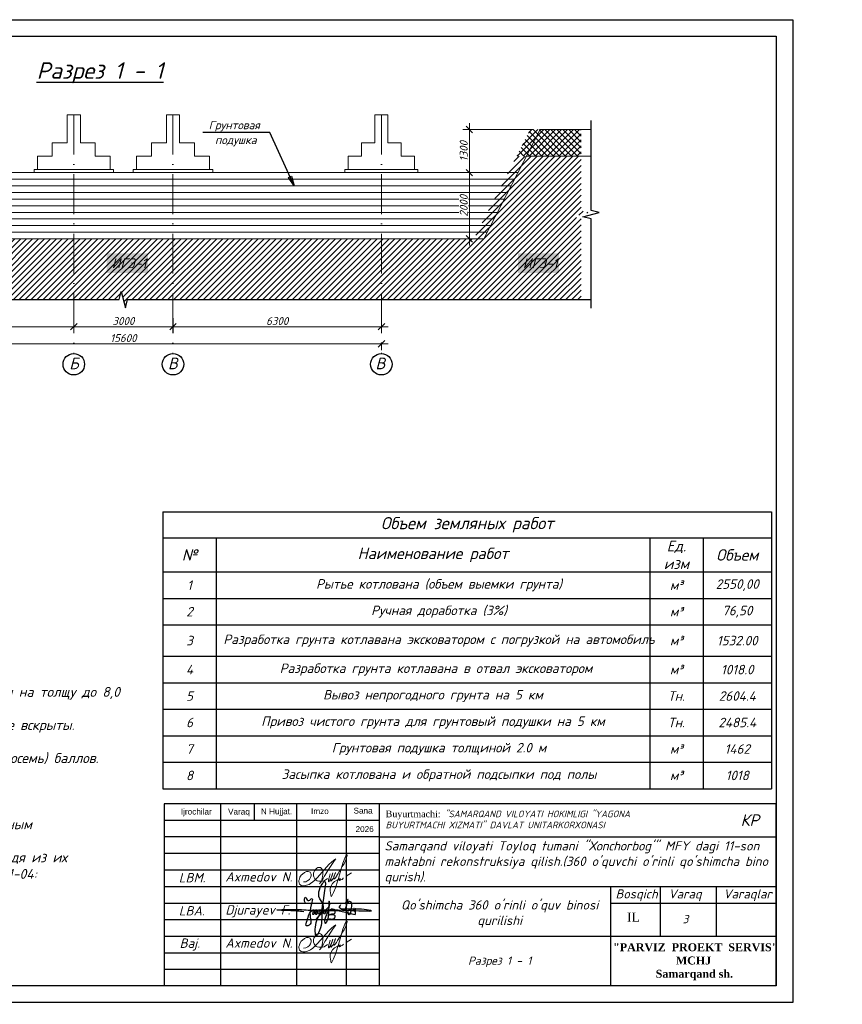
# Model space of a CAD drawing. Header units: millimetres. Extents: x 363306 to 7757304, y 1022887 to 1207196.
# Tile 7 of 256: x 444336 to 469206, y 1058919 to 1088678. Entities that reach past the tile are written whole.
import ezdxf

# ---------------------------------------------------------------- set-up
doc = ezdxf.new("R2010")
doc.units = ezdxf.units.MM
doc.linetypes.add('ACAD_ISO02W100', pattern=[15, 12, -3])
doc.linetypes.add('ACAD_ISO10W100', pattern=[18, 12, -3, 0, -3])
for name, color, linetype, lineweight in [('.', 7, 'Continuous', 15), ('PLAN', 250, 'Continuous', 25), ('Ф А С А Д', 250, 'Continuous', 15)]:
    doc.layers.add(name, color=color, linetype=linetype, lineweight=lineweight)
doc.layers.add('O3SAD', color=1, linetype='Continuous')
doc.styles.add('Arial', font='arial.ttf')
doc.styles.add('iso', font='isocpeur.TTF')
doc.styles.get("Standard").update_dxf_attribs({"font": 'isocpeui.ttf'})
doc.styles.add('WMF-Times New Roman0', font='times.ttf')
doc.styles.add('ńňčëü1', font='isocpeui.ttf', dxfattribs={"height": 350})
doc.dimstyles.new('Санжар', dxfattribs={"dimtxt": 240, "dimasz": 200, "dimexe": 200, "dimexo": 200, "dimgap": 50, "dimtad": 1, "dimdec": 0, "dimtxsty": 'Standard', "dimblk": 'OBLIQUE', "dimcen": 2.5, "dimdle": 200, "dimclrd": 152, "dimclre": 152, "dimclrt": 152, "dimadec": 0, "dimazin": 0, "dimtfac": 1, "dimtdec": 0, "dimtmove": 0, "dimatfit": 3, "dimldrblk": 'OBLIQUE', "dimfxl": 0, "dimlwd": 0, "dimlwe": 0, "dimarcsym": 0})

# ---------------------------------------------------------------- blocks, each defined once
blk = doc.blocks.new('_Oblique')
at = {"color": 0, "linetype": 'ByBlock', "lineweight": -2}
blk.add_line((-0.5, -0.5), (0.5, 0.5), dxfattribs=at)
blk = doc.blocks.new('*D1991')
at = {"lineweight": 0, "transparency": 16777216}
for p, q in [((439471, 1079400), (446171, 1079400)), ((445971, 1079585), (445971, 1079200)), ((439671, 1079301), (439671, 1079200))]:
    blk.add_line(p, q, dxfattribs=at)
at = {"layer": 'Defpoints', "color": 0, "lineweight": 30, "transparency": 16777216}
for p in [(445971, 1079785), (439671, 1079501), (445971, 1079400)]:
    blk.add_point(p, dxfattribs=at)
at = {"lineweight": 0, "transparency": 16777216, "xscale": 200, "yscale": 200, "zscale": 200, "rotation": 180}
blk.add_blockref('_Oblique', (439671, 1079400), dxfattribs=at)
at = {"lineweight": 0, "transparency": 16777216, "xscale": 200, "yscale": 200, "zscale": 200}
blk.add_blockref('_Oblique', (445971, 1079400), dxfattribs=at)
at = {"lineweight": 0, "transparency": 16777216, "insert": (442821, 1079570), "char_height": 240, "attachment_point": 5, "bg_fill": 3, "box_fill_scale": 1.1, "bg_fill_color": 256, "bg_fill_true_color": 13158600, "bg_fill_transparency": 0}
blk.add_mtext('6300', dxfattribs=at)
blk = doc.blocks.new('*D1992')
at = {"lineweight": 0, "transparency": 16777216}
for p, q in [((448971, 1079653), (448971, 1079200)), ((445771, 1079400), (449171, 1079400)), ((445971, 1079585), (445971, 1079200))]:
    blk.add_line(p, q, dxfattribs=at)
at = {"layer": 'Defpoints', "color": 0, "lineweight": 30, "transparency": 16777216}
for p in [(445971, 1079785), (448971, 1079853), (448971, 1079400)]:
    blk.add_point(p, dxfattribs=at)
at = {"lineweight": 0, "transparency": 16777216, "xscale": 200, "yscale": 200, "zscale": 200, "rotation": 180}
blk.add_blockref('_Oblique', (445971, 1079400), dxfattribs=at)
at = {"lineweight": 0, "transparency": 16777216, "xscale": 200, "yscale": 200, "zscale": 200}
blk.add_blockref('_Oblique', (448971, 1079400), dxfattribs=at)
at = {"lineweight": 0, "transparency": 16777216, "insert": (447471, 1079570), "char_height": 240, "attachment_point": 5, "bg_fill": 3, "box_fill_scale": 1.1, "bg_fill_color": 256, "bg_fill_true_color": 13158600, "bg_fill_transparency": 0}
blk.add_mtext('3000', dxfattribs=at)
blk = doc.blocks.new('*D1993')
at = {"lineweight": 0, "transparency": 16777216}
for p, q in [((448971, 1079653), (448971, 1079200)), ((448771, 1079400), (455471, 1079400)), ((455271, 1079598), (455271, 1079200))]:
    blk.add_line(p, q, dxfattribs=at)
at = {"layer": 'Defpoints', "color": 0, "lineweight": 30, "transparency": 16777216}
for p in [(448971, 1079853), (455271, 1079798), (455271, 1079400)]:
    blk.add_point(p, dxfattribs=at)
at = {"lineweight": 0, "transparency": 16777216, "xscale": 200, "yscale": 200, "zscale": 200, "rotation": 180}
blk.add_blockref('_Oblique', (448971, 1079400), dxfattribs=at)
at = {"lineweight": 0, "transparency": 16777216, "xscale": 200, "yscale": 200, "zscale": 200}
blk.add_blockref('_Oblique', (455271, 1079400), dxfattribs=at)
at = {"lineweight": 0, "transparency": 16777216, "insert": (452121, 1079570), "char_height": 240, "attachment_point": 5, "bg_fill": 3, "box_fill_scale": 1.1, "bg_fill_color": 256, "bg_fill_true_color": 13158600, "bg_fill_transparency": 0}
blk.add_mtext('6300', dxfattribs=at)
blk = doc.blocks.new('*D1994')
at = {"lineweight": 0, "transparency": 16777216}
for p, q in [((455471, 1078885), (439471, 1078885)), ((439671, 1078923), (439671, 1078685)), ((455271, 1078923), (455271, 1078685))]:
    blk.add_line(p, q, dxfattribs=at)
at = {"layer": 'Defpoints', "color": 0, "lineweight": 30, "transparency": 16777216}
for p in [(439671, 1079123), (455271, 1079123), (439671, 1078885)]:
    blk.add_point(p, dxfattribs=at)
at = {"lineweight": 0, "transparency": 16777216, "xscale": 200, "yscale": 200, "zscale": 200, "rotation": 180}
blk.add_blockref('_Oblique', (439671, 1078885), dxfattribs=at)
at = {"lineweight": 0, "transparency": 16777216, "xscale": 200, "yscale": 200, "zscale": 200}
blk.add_blockref('_Oblique', (455271, 1078885), dxfattribs=at)
at = {"lineweight": 0, "transparency": 16777216, "insert": (447471, 1079055), "char_height": 240, "attachment_point": 5, "bg_fill": 3, "box_fill_scale": 1.1, "bg_fill_color": 256, "bg_fill_true_color": 13158600, "bg_fill_transparency": 0}
blk.add_mtext('15600', dxfattribs=at)
blk = doc.blocks.new('*D2007')
at = {"lineweight": 0, "transparency": 16777216}
for p, q in [((457930, 1081855), (457930, 1084255)), ((459201, 1084055), (457730, 1084055)), ((458171, 1082055), (457730, 1082055))]:
    blk.add_line(p, q, dxfattribs=at)
at = {"layer": 'Defpoints', "color": 0, "lineweight": 30, "transparency": 16777216}
for p in [(457930, 1084055), (459401, 1084055), (458371, 1082055)]:
    blk.add_point(p, dxfattribs=at)
at = {"lineweight": 0, "transparency": 16777216, "xscale": 200, "yscale": 200, "zscale": 200}
for p, rotation in [((457930, 1084055), 90), ((457930, 1082055), 270)]:
    blk.add_blockref('_Oblique', p, dxfattribs=dict(at, rotation=rotation))
at = {"lineweight": 0, "transparency": 16777216, "insert": (457760, 1083055), "char_height": 240, "attachment_point": 5, "rotation": 90, "bg_fill": 3, "box_fill_scale": 1.1, "bg_fill_color": 256, "bg_fill_true_color": 13158600, "bg_fill_transparency": 0}
blk.add_mtext('2000', dxfattribs=at)
blk = doc.blocks.new('*D2008')
at = {"lineweight": 0, "transparency": 16777216}
for p, q in [((459870, 1085355), (457730, 1085355)), ((457930, 1083855), (457930, 1085555)), ((459201, 1084055), (457730, 1084055))]:
    blk.add_line(p, q, dxfattribs=at)
at = {"layer": 'Defpoints', "color": 0, "lineweight": 30, "transparency": 16777216}
for p in [(457930, 1085355), (460070, 1085355), (459401, 1084055)]:
    blk.add_point(p, dxfattribs=at)
at = {"lineweight": 0, "transparency": 16777216, "xscale": 200, "yscale": 200, "zscale": 200}
for p, rotation in [((457930, 1085355), 90), ((457930, 1084055), 270)]:
    blk.add_blockref('_Oblique', p, dxfattribs=dict(at, rotation=rotation))
at = {"lineweight": 0, "transparency": 16777216, "insert": (457760, 1084705), "char_height": 240, "attachment_point": 5, "rotation": 90, "bg_fill": 3, "box_fill_scale": 1.1, "bg_fill_color": 256, "bg_fill_true_color": 13158600, "bg_fill_transparency": 0}
blk.add_mtext('1300', dxfattribs=at)
blk = doc.blocks.new('*T2004')
at = {"color": 0, "linetype": 'ByBlock', "lineweight": -2, "transparency": 16777216}
for p, q in [((0, 0), (18400, 0)), ((0, 0), (0, -8371)), ((18400, 0), (18400, -8371)), ((0, -791), (18400, -791)), ((1610, -791), (1610, -8371)), ((14720, -791), (14720, -8371)), ((16330, -791), (16330, -8371)), ((0, -1821), (18400, -1821)), ((0, -2621), (18400, -2621)), ((0, -3421), (18400, -3421)), ((0, -4371), (18400, -4371)), ((0, -5171), (18400, -5171)), ((0, -5971), (18400, -5971)), ((0, -6771), (18400, -6771)), ((0, -7571), (18400, -7571)), ((0, -8371), (18400, -8371))]:
    blk.add_line(p, q, dxfattribs=at)
at = {"color": 0, "transparency": 16777216, "attachment_point": 5, "style": 'iso'}
for s, insert, char_height, width in [('{\\fISOCPEUR|b1|i1|c204|p34;Объем земляных работ}', (9200, -395), 368, 18252.8), ('{\\fISOCPEUR|b1|i1|c204|p34;Ед. изм}', (15525, -1306), 322, 1462.8), ('{\\fISOCPEUR|b1|i1|c204|p34;№}', (805, -1306), 345, 1462.8), ('{\\fISOCPEUR|b1|i1|c204|p34;Наименование работ}', (8165, -1306), 345, 12962.8), ('{\\fISOCPEUR|b1|i1|c204|p34;Объем}', (17365, -1306), 345, 1922.8), ('{\\fISOCPEUR|b0|i1|c204|p34;1', (805, -2221), 287.5, 1462.8), ('{\\fISOCPEUR|b0|i1|c204|p34;\\C256;\\c0;  Рытье котлована (объем выемки грунта)}', (8165, -2221), 287.5, 12962.8), ('{\\fISOCPEUR|b0|i1|c204|p34;м³}', (15525, -2221), 287.5, 1462.8), ('{\\fISOCPEUR|b0|i1|c204|p34;2550,00}', (17365, -2221), 287.5, 1922.8), ('{\\fISOCPEUR|b0|i1|c204|p34;2', (805, -3021), 287.5, 1462.8), ('{\\fISOCPEUR|b0|i1|c204|p34;\\C256;  Ручная доработка (3%)}', (8165, -3021), 287.5, 12962.8), ('{\\fISOCPEUR|b0|i1|c204|p34;м³}', (15525, -3021), 287.5, 1462.8), ('{\\fISOCPEUR|b0|i1|c204|p34;76,50}', (17365, -3021), 287.5, 1922.8), ('{\\fISOCPEUR|b0|i1|c204|p34;\\C256;  Разработка грунта котлавана эксковатором с погрузкой на автомобиль}', (8165, -3896), 287.5, 12962.8), ('{\\fISOCPEUR|b0|i1|c204|p34;3', (805, -3896), 287.5, 1462.8), ('{\\fISOCPEUR|b0|i1|c204|p34;м³}', (15525, -3896), 287.5, 1462.8), ('{\\fISOCPEUR|b0|i1|c204|p34;1532.00}', (17365, -3896), 287.5, 1922.8), ('{\\fISOCPEUR|b0|i1|c204|p34;4', (805, -4771), 287.5, 1462.8), ('{\\fISOCPEUR|b0|i1|c204|p34;\\C256; Разработка грунта котлавана в отвал эксковатором}', (8165, -4771), 287.5, 12962.8), ('{\\fISOCPEUR|b0|i1|c204|p34;м³}', (15525, -4771), 287.5, 1462.8), ('{\\fISOCPEUR|b0|i1|c204|p34;1018.0}', (17365, -4771), 287.5, 1922.8), ('{\\fISOCPEUR|b0|i1|c204|p34;5', (805, -5571), 287.5, 1462.8), ('{\\fISOCPEUR|b0|i1|c204|p34;\\C256;\\c0;Вывоз непрогодного грунта на 5 км}', (8165, -5571), 287.5, 12962.8), ('{\\fISOCPEUR|b0|i1|c204|p34;Тн.}', (15525, -5571), 287.5, 1462.8), ('{\\fISOCPEUR|b0|i1|c204|p34;2604.4}', (17365, -5571), 287.5, 1922.8), ('{\\fISOCPEUR|b0|i1|c204|p34;6', (805, -6371), 287.5, 1462.8), ('{\\fISOCPEUR|b0|i1|c204|p34;\\C256;Привоз чистого грунта для грунтовый подушки \\C256;\\c0;на 5 км}', (8165, -6371), 287.5, 12962.8), ('{\\fISOCPEUR|b0|i1|c204|p34;Тн.}', (15525, -6371), 287.5, 1462.8), ('{\\fISOCPEUR|b0|i1|c204|p34;2485.4}', (17365, -6371), 287.5, 1922.8), ('{\\fISOCPEUR|b0|i1|c204|p34;7', (805, -7171), 287.5, 1462.8), ('{\\fISOCPEUR|b0|i1|c204|p34;\\C256;\\c0;  Грунтовая подушка толщиной 2.0 м}', (8165, -7171), 287.5, 12962.8), ('{\\fISOCPEUR|b0|i1|c204|p34;м³}', (15525, -7171), 287.5, 1462.8), ('{\\fISOCPEUR|b0|i1|c204|p34;1462}', (17365, -7171), 287.5, 1922.8), ('{\\fISOCPEUR|b0|i1|c204|p34;8', (805, -7971), 287.5, 1462.8), ('{\\fISOCPEUR|b0|i1|c204|p34;\\C256;  Засыпка \\C256;\\c0;котлована и \\C256;обратной подсыпки под полы  }', (8165, -7971), 287.5, 12962.8), ('{\\fISOCPEUR|b0|i1|c204|p34;м³}', (15525, -7971), 287.5, 1462.8), ('{\\fISOCPEUR|b0|i1|c204|p34;1018}', (17365, -7971), 287.5, 1922.8)]:
    blk.add_mtext(s, dxfattribs=dict(at, insert=insert, char_height=char_height, width=width))
blk = doc.blocks.new('rgsxhy')
at = {"color": 5}
for points in [[(30159764, 9369979), (30160729, 9371976), (30160134, 9373086), (30160845, 9375073), (30160529, 9371279), (30160336, 9368855), (30159821, 9367832), (30159766, 9369571), (30165013, 9370643)], [(30158109, 9371020), (30157190, 9371107), (30154479, 9371260), (30157795, 9371310), (30158983, 9371230), (30160506, 9371280), (30167135, 9371184), (30164561, 9371384), (30162918, 9371683), (30163073, 9372004)], [(30158318, 9372237), (30158292, 9372259), (30158313, 9372993), (30158693, 9372536), (30159097, 9372756), (30158930, 9370820), (30158827, 9369247), (30158463, 9369143), (30158559, 9369856), (30159235, 9371184), (30159510, 9371288), (30159540, 9370947), (30159450, 9370679), (30159339, 9370650), (30159361, 9370924), (30159747, 9371281), (30159933, 9371214), (30159918, 9370984), (30159866, 9370709), (30159740, 9370650), (30159740, 9370910), (30160119, 9371295), (30160364, 9371221), (30160282, 9370791), (30160134, 9370702), (30160156, 9370902), (30160253, 9371169), (30160416, 9371266), (30160624, 9371251), (30160631, 9370947), (30160520, 9370739), (30160416, 9370746), (30160527, 9370999), (30160698, 9371199), (30160869, 9371251), (30161010, 9371117), (30161025, 9370828), (30160854, 9370717), (30160832, 9370976), (30160958, 9371184), (30161196, 9371429), (30161627, 9371986), (30161567, 9372349), (30161322, 9370056), (30161196, 9369744), (30161032, 9369450), (30160943, 9369915), (30161107, 9370464), (30161478, 9371132), (30161961, 9371429), (30162250, 9371221), (30162198, 9370761), (30161687, 9370666), (30161515, 9370590), (30161433, 9370590), (30162154, 9370635), (30162280, 9370516), (30162243, 9370197), (30162028, 9370012), (30161575, 9370012), (30161352, 9370012), (30161322, 9370071)], [(30163692, 9371398), (30163961, 9372626), (30163708, 9372145), (30164262, 9372436), (30164117, 9370650), (30164117, 9371236), (30164841, 9371318), (30164871, 9371483), (30164848, 9371138), (30165028, 9371176), (30165036, 9371416), (30165013, 9370643)]]:
    blk.add_spline(points, degree=3, dxfattribs=at)
blk = doc.blocks.new('rthtrh')
at = {"color": 5}
for p, q in [((1363834, 521118), (1363842, 521141)), ((1363834, 521086), (1363834, 521118)), ((1363834, 521056), (1363834, 521086)), ((1363840, 521035), (1363834, 521056)), ((1363842, 521141), (1363854, 521167)), ((1363854, 521167), (1363868, 521192)), ((1363868, 521192), (1363889, 521219)), ((1363889, 521219), (1363907, 521234)), ((1363907, 521234), (1363927, 521243)), ((1363927, 521243), (1363940, 521249)), ((1363940, 521249), (1363965, 521249)), ((1363965, 521249), (1363988, 521244)), ((1363988, 521244), (1364013, 521227)), ((1364013, 521227), (1364030, 521204)), ((1364030, 521204), (1364039, 521185)), ((1364044, 521090), (1364037, 521043)), ((1364039, 521185), (1364046, 521147)), ((1364046, 521147), (1364044, 521090)), ((1364568, 521050), (1364689, 521123)), ((1363845, 521017), (1363840, 521035)), ((1363865, 520990), (1363845, 521017)), ((1363882, 520966), (1363865, 520990)), ((1363895, 520959), (1363882, 520966)), ((1363917, 520946), (1363895, 520959)), ((1363951, 520940), (1363917, 520946)), ((1363996, 520940), (1363951, 520940)), ((1364033, 520940), (1363996, 520940)), ((1364017, 520962), (1364016, 520946)), ((1364016, 520946), (1364016, 520940)), ((1364026, 520997), (1364017, 520962)), ((1364037, 521043), (1364026, 520997)), ((1364075, 520948), (1364033, 520940)), ((1364148, 520999), (1364075, 520948))]:
    blk.add_line(p, q, dxfattribs=at)
for points in [[(1364210, 521100), (1364186, 521015), (1364172, 520967), (1364172, 520940), (1364173, 520926), (1364179, 520925), (1364185, 520931), (1364202, 520956), (1364218, 520984), (1364240, 521027), (1364256, 521068), (1364272, 521125), (1364269, 521122), (1364225, 520990), (1364220, 520961), (1364220, 520944), (1364225, 520939), (1364232, 520939), (1364241, 520950), (1364248, 520960), (1364254, 520969), (1364260, 520978), (1364273, 520996), (1364281, 521008), (1364288, 521027), (1364309, 521073), (1364315, 521086), (1364332, 521126), (1364332, 521134), (1364327, 521134), (1364314, 521097), (1364294, 521040), (1364290, 521012), (1364293, 520997), (1364298, 520988), (1364308, 520988), (1364316, 520999), (1364326, 521014), (1364344, 521036), (1364351, 521047), (1364377, 521090), (1364389, 521112), (1364414, 521155), (1364449, 521203), (1364476, 521258), (1364523, 521332), (1364563, 521417), (1364583, 521493), (1364590, 521517), (1364590, 521527), (1364583, 521532), (1364571, 521532), (1364561, 521512), (1364541, 521459), (1364498, 521348), (1364434, 521131), (1364395, 520998), (1364377, 520936), (1364337, 520802), (1364282, 520678), (1364249, 520605), (1364238, 520588), (1364230, 520594), (1364226, 520615), (1364222, 520638), (1364214, 520663), (1364206, 520725), (1364206, 520774), (1364224, 520814), (1364265, 520883), (1364310, 520926), (1364364, 520959), (1364411, 520988), (1364432, 520996), (1364434, 520992), (1364431, 520979), (1364419, 520970), (1364414, 520960), (1364416, 520951), (1364423, 520951), (1364434, 520958), (1364443, 520964), (1364452, 520968), (1364474, 520975), (1364483, 520978), (1364492, 520986), (1364499, 520996), (1364503, 521002), (1364511, 521006), (1364511, 521006)], [(1363608, 520919), (1363661, 520924), (1363702, 520951), (1363738, 520975), (1363765, 521018), (1363780, 521059), (1363780, 521096), (1363765, 521122), (1363753, 521142), (1363714, 521156), (1363671, 521156), (1363631, 521136), (1363583, 521097), (1363555, 521074), (1363525, 521025), (1363511, 520984), (1363500, 520955), (1363500, 520930), (1363508, 520901), (1363515, 520870), (1363535, 520855), (1363555, 520841), (1363586, 520832), (1363613, 520832), (1363645, 520832), (1363675, 520843), (1363732, 520864), (1363761, 520883), (1363817, 520921), (1363863, 520963), (1363919, 521022), (1364179, 521312), (1364247, 521377), (1364282, 521405), (1364314, 521429), (1364336, 521443), (1364310, 521401), (1364279, 521361), (1364173, 521198), (1364133, 521139), (1364110, 521102), (1364087, 521068), (1364069, 521040), (1364047, 520995), (1364019, 520954), (1364007, 520925), (1363990, 520903), (1363970, 520879)]]:
    blk.add_lwpolyline(points, dxfattribs=at)
blk = doc.blocks.new('ШТ')
at = {"lineweight": 30}
for p, q in [((180134, 713448, 0), (180134, 707948, 0)), ((180134, 713448, 0), (180134, 707948, 0)), ((180134, 713448, 0), (180134, 707948, 0)), ((198634, 713448, 0), (180134, 713448, 0)), ((181834, 713448, 0), (181834, 707948, 0)), ((181834, 713448, 0), (181834, 707948, 0)), ((182853, 713448, 0), (182853, 712948, 0)), ((184134, 713448, 0), (184134, 707948, 0)), ((185634, 713448, 0), (185634, 707948, 0)), ((186634, 713448, 0), (186634, 707948, 0)), ((198634, 707948, 0), (198634, 713448, 0)), ((198634, 713448, 0), (198634, 707948, 0)), ((186634, 712948, 0), (180134, 712948, 0)), ((186634, 712448, 0), (180134, 712448, 0)), ((186634, 712448, 0), (198634, 712448, 0)), ((186634, 711948, 0), (180134, 711948, 0)), ((186634, 711448, 0), (180134, 711448, 0)), ((180134, 710948, 0), (198634, 710948, 0)), ((193634, 707948, 0), (193634, 710948, 0)), ((195134, 709448, 0), (195134, 710948, 0)), ((196834, 709448, 0), (196834, 710948, 0)), ((180134, 710448, 0), (186634, 710448, 0)), ((193634, 710448, 0), (198634, 710448, 0)), ((180134, 709948, 0), (186634, 709948, 0)), ((180134, 709448, 0), (198634, 709448, 0)), ((180134, 708948, 0), (186634, 708948, 0)), ((180134, 708448, 0), (186634, 708448, 0))]:
    blk.add_line(p, q, dxfattribs=at)
at = {"lineweight": 9, "xscale": 0.2250350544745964, "yscale": 0.2250350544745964, "zscale": 0.2250350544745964}
blk.add_blockref('rgsxhy', (-6602279, -1398623, 0), dxfattribs=at)
at = {"layer": 'Ф А С А Д', "xscale": 1.33529119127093, "yscale": 1.33529119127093, "zscale": 1.33529119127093}
for p in [(-1636466, 15509, 0), (-1636466, 13509, 0)]:
    blk.add_blockref('rthtrh', p, dxfattribs=at)
at = {"style": 'ńňčëü1'}
blk.add_text('КР', height=350, dxfattribs=at).set_placement((197559, 712781, 0))
at = {"linetype": 'ACAD_ISO02W100', "lineweight": 5, "ltscale": 70, "char_height": 176.8, "attachment_point": 1, "style": 'Arial'}
for s, insert in [('Ijrochilar', (180635, 713302, 0)), ('N Hujjat.', (183055, 713309, 0)), ('Imzo', (184572, 713316, 0)), ('Sana', (185856, 713331, 0)), ('Varaq', (182063, 713302, 0)), ('2026', (185917, 712774, 0))]:
    blk.add_mtext(s, dxfattribs=dict(at, insert=insert))
for s, insert, char_height, width, attachment_point, style in [('Buyurtmachi:{\\fISOCPEUR|b0|i1|c204|p34; "SAMARQAND VILOYATI HOKIMLIGI "YAGONA\\fISOCPEUR|b0|i1|c0|p34; \\fISOCPEUR|b0|i1|c204|p34;BUYURTMACHI XIZMATI"\\fISOCPEUR|b0|i1|c0|p34; \\fISOCPEUR|b0|i1|c204|p34;DAVLAT UNITARKORXONASI}', (186827, 712977, 21081), 200, 8030.18, 4, 'WMF-Times New Roman0'), ('{\\fISOCPEUR|b0|i1|c204|p34;Samarqand viloyati Toyloq tumani "Хоnсhоrbоg\'" МFY dagi 11-son maktabni rekonstruksiya qilish.(360 o\'quvchi o\'rinli qo\'shimcha bino qurish).}', (186791, 711669, 0), 280, 12020.43, 4, 'iso'), ('{\\fISOCPEUR|b0|i1|c0|p34;Axmedov N.}', (181981, 711384, 0), 282.86, 3416.24, 1, 'WMF-Times New Roman0'), ('{\\fISOCPEUR|b0|i1|c204|p34;Bosqich}', (193778, 710863, 0), 274.07, 1251.4, 1, 'iso'), ('{\\fISOCPEUR|b0|i1|c204|p34;Varaq}', (195379, 710863, 0), 274.07, 1251.4, 1, 'iso'), ('{\\fISOCPEUR|b0|i1|c204|p34;Varaqlar}', (197039, 710863, 0), 274.07, 1251.4, 1, 'iso'), ("\\pt2436.8176;{\\fISOCPEUR|b0|i1|c0|p34;Qo'shimcha 360 o'rinli o'quv binosi qurilishi}", (190274, 710533, 0), 280, 5963.16, 2, 'WMF-Times New Roman0'), ('{\\fISOCPEUR|b0|i1|c0|p34;Axmedov N.}', (181981, 709384, 0), 282.86, 3416.24, 1, 'WMF-Times New Roman0'), ('\\pi563.17678,t3443.17678;{\\fTimes New Roman|b1|i0|c204|p18;\\C1;"PARVIZ  PROEKT  SERVIS"\\P\\pi2460.72013,tz;\\C0;MCHJ\\P\\pi1851.00915;Samarqand sh.\\C256; }', (193141, 709234, 0), 240, 5957.74, 1, 'WMF-Times New Roman0')]:
    blk.add_mtext(s, dxfattribs=dict(insert=insert, char_height=char_height, width=width, attachment_point=attachment_point, style=style))
at = {"attachment_point": 1}
for s, insert, char_height, width in [('{\\C1;LBM.}', (180573, 711357, 0), 282.9, 1251.4), ('{\\C1;LBA.}', (180573, 710357, 0), 282.9, 1251.4), ('Djurayev F.', (181981, 710384, 0), 282.86, 2152.77), ('{\\fTimes New Roman|b0|i0|c204|p18;IL}', (194124, 710161, 0), 274.07, 1251.4), ('{\\C1;Baj.}', (180598, 709379, 0), 282.9, 1251.4)]:
    blk.add_mtext(s, dxfattribs=dict(at, insert=insert, char_height=char_height, width=width))

msp = doc.modelspace()

# ---------------------------------------------------------------- hatches: boundary and pattern name
at = {"layer": '.', "lineweight": 0, "true_color": 0x636466}
h = msp.add_hatch(dxfattribs=at)
h.set_pattern_fill('ANSI37', color=251, scale=40)
h.set_pattern_definition([(45, (88146.46, -746868.65), (-89.802561, 89.802561), []), (135, (88146.46, -746868.65), (-89.802561, -89.802561), [])])
h.paths.add_polyline_path([(433631.535, 1084555.286), (435582.909, 1084555.286), (435170.847, 1085355.286), (433631.535, 1085355.286)])
h.paths.add_polyline_path([(459358.298, 1084555.286), (461309.672, 1084555.286), (461309.672, 1085355.286), (459770.36, 1085355.286)])
h = msp.add_hatch(dxfattribs=at)
h.set_pattern_fill('ANSI31', color=251, scale=40)
h.set_pattern_definition([(45, (-231169.38, -206472.86), (-89.802561, 89.802561), [])])
h.paths.add_polyline_path([(439970.603, 1082055.286), (436870.603, 1082055.286), (435582.909, 1084555.286), (433631.535, 1084555.286), (433631.535, 1082910.849), (433881.535, 1082848.349), (433381.535, 1082723.349), (433631.535, 1082660.849), (433631.535, 1080216.411), (439970.603, 1080216.411)])
h.paths.add_polyline_path([(445970.603, 1082055.286), (439970.603, 1082055.286), (439970.603, 1080216.411), (445970.603, 1080216.411)])
h.paths.add_polyline_path([(448970.603, 1082055.286), (445970.603, 1082055.286), (445970.603, 1080855.286), (448970.603, 1080855.286)])
h.paths.add_polyline_path([(454970.603, 1082055.286), (448970.603, 1082055.286), (448970.603, 1080216.411), (454970.603, 1080216.411)])
h.paths.add_polyline_path([(461309.672, 1082660.849), (461059.672, 1082723.349), (461559.672, 1082848.349), (461309.672, 1082910.849), (461309.672, 1084555.286), (459358.298, 1084555.286), (458070.603, 1082055.286), (454970.603, 1082055.286), (454970.603, 1080216.411), (461309.672, 1080216.411)])
h.paths.add_polyline_path([(461309.672, 1080216.411), (454970.603, 1080216.411)], flags=17)
h.paths.add_polyline_path([(454970.603, 1080216.411), (448970.603, 1080216.411)], flags=17)
h.paths.add_polyline_path([(448970.603, 1080855.286), (445970.603, 1080855.286), (445970.603, 1080216.411), (447345.603, 1080216.411), (447408.103, 1080466.411), (447533.103, 1079966.411), (447595.603, 1080216.411), (448970.603, 1080216.411)])
h.paths.add_polyline_path([(445970.603, 1080216.411), (439970.603, 1080216.411)], flags=17)
h.paths.add_polyline_path([(439970.603, 1080216.411), (433631.535, 1080216.411)], flags=17)

# ---------------------------------------------------------------- linework, layer by layer
at = {"color": 1, "linetype": 'ACAD_ISO10W100', "lineweight": 9, "ltscale": 100}
for p, q in [((445970.603, 1085805.286), (445970.603, 1078589.218)), ((448970.603, 1085805.286), (448970.603, 1078589.218)), ((455270.603, 1085805.286), (455270.603, 1078589.218))]:
    msp.add_line(p, q, dxfattribs=at)
at = {"color": 18, "lineweight": 0, "true_color": 0x000000}
for p, q in [((458370.603, 1082055.286), (460070.36, 1085355.286)), ((460070.36, 1085355.286), (461609.672, 1085355.286)), ((435540.448, 1084055.286), (459400.759, 1084055.286)), ((435643.463, 1083855.286), (459297.743, 1083855.286)), ((435746.479, 1083655.286), (459194.728, 1083655.286)), ((435849.494, 1083455.286), (459091.712, 1083455.286)), ((435952.51, 1083255.286), (458988.697, 1083255.286)), ((436055.525, 1083055.286), (458885.681, 1083055.286)), ((436158.541, 1082855.286), (458782.666, 1082855.286)), ((436261.557, 1082655.286), (458679.65, 1082655.286)), ((436364.572, 1082455.286), (458576.634, 1082455.286)), ((436467.588, 1082255.286), (458473.619, 1082255.286)), ((436570.603, 1082055.286), (458370.603, 1082055.286))]:
    msp.add_line(p, q, dxfattribs=at)
at = {"color": 251, "lineweight": 0, "true_color": 0x636466}
msp.add_line((459658.298, 1084555.286), (461609.672, 1084555.286), dxfattribs=at)
at = {"lineweight": 25}
for p, q in [((452461.295, 1083907.691), (452552.762, 1083949.468)), ((452631.853, 1083655.286), (452461.295, 1083907.691)), ((452552.762, 1083949.468), (452631.853, 1083655.286))]:
    msp.add_line(p, q, dxfattribs=at)
at = {"color": 18, "lineweight": 0, "true_color": 0x000000}
for points in [[(445770.603, 1085805.286), (445770.603, 1085355.286), (445770.603, 1084955.286), (445320.603, 1084955.286), (445320.603, 1084555.286), (444870.603, 1084555.286), (444870.603, 1084155.286), (447070.603, 1084155.286), (447070.603, 1084555.286), (446620.603, 1084555.286), (446620.603, 1084955.286), (446170.603, 1084955.286), (446170.603, 1085355.286), (446170.603, 1085805.286), (445770.603, 1085805.286)], [(448770.603, 1085805.286), (448770.603, 1085355.286), (448770.603, 1084955.286), (448320.603, 1084955.286), (448320.603, 1084555.286), (447870.603, 1084555.286), (447870.603, 1084155.286), (450070.603, 1084155.286), (450070.603, 1084555.286), (449620.603, 1084555.286), (449620.603, 1084955.286), (449170.603, 1084955.286), (449170.603, 1085355.286), (449170.603, 1085805.286), (448770.603, 1085805.286)], [(455070.603, 1085805.286), (455070.603, 1085355.286), (455070.603, 1084955.286), (454670.603, 1084955.286), (454670.603, 1084555.286), (454270.603, 1084555.286), (454270.603, 1084155.286), (456270.603, 1084155.286), (456270.603, 1084555.286), (455870.603, 1084555.286), (455870.603, 1084955.286), (455470.603, 1084955.286), (455470.603, 1085355.286), (455470.603, 1085805.286), (455070.603, 1085805.286)]]:
    msp.add_lwpolyline(points, dxfattribs=at)
at = {"linetype": 'Continuous'}
for points in [[(461609.672, 1082910.849), (461609.672, 1085630.635)], [(461359.672, 1082723.349), (461859.672, 1082848.349)], [(461609.672, 1082660.849), (461359.672, 1082723.349)], [(461859.672, 1082848.349), (461609.672, 1082910.849)], [(461609.672, 1079956.072), (461609.672, 1082660.849)], [(447345.603, 1080216.411), (447408.103, 1080466.411)], [(447408.103, 1080466.411), (447533.103, 1079966.411)], [(433331.535, 1080216.411), (447345.603, 1080216.411)], [(447533.103, 1079966.411), (447595.603, 1080216.411)], [(447595.603, 1080216.411), (461609.672, 1080216.411)]]:
    msp.add_lwpolyline(points, dxfattribs=at)
at = {"lineweight": 25}
for points in [[(451895.483, 1085267.51), (449869.725, 1085267.51)], [(452631.853, 1083655.286), (451895.483, 1085267.51)]]:
    msp.add_lwpolyline(points, dxfattribs=at)
at = {"color": 18, "lineweight": 0, "true_color": 0x000000}
for points in [[(444770.603, 1084155.286), (447170.603, 1084155.286), (447170.603, 1084055.286), (444770.603, 1084055.286)], [(447770.603, 1084155.286), (450170.603, 1084155.286), (450170.603, 1084055.286), (447770.603, 1084055.286)], [(454170.603, 1084155.286), (456370.603, 1084155.286), (456370.603, 1084055.286), (454170.603, 1084055.286)]]:
    msp.add_lwpolyline(points, close=True, dxfattribs=at)
at = {"layer": 'PLAN', "color": 158, "lineweight": 30}
for centre in [(445970.603, 1078264.333), (448970.603, 1078264.333), (455270.603, 1078264.333)]:
    msp.add_circle(centre, 324.885, dxfattribs=at)

# ---------------------------------------------------------------- block references
msp.add_blockref('*T2004', (448665.346, 1073807.51, 0))
at = {"color": 1, "lineweight": 30}
msp.add_blockref('ШТ', (268572.74, 351529.892, 0), dxfattribs=at)

# ---------------------------------------------------------------- texts
at = {"width": 6942.78261, "attachment_point": 2, "style": 'WMF-Times New Roman0'}
for s, insert, char_height in [('{\\fISOCPEUR|b0|i1|c204|p34;\\LРазрез 1 - 1}', (446763.229, 1087391.017), 500), ('{\\fISOCPEUR|b0|i1|c204|p34;Разрез 1 - 1}', (458848.148, 1060363.988), 250)]:
    msp.add_mtext(s, dxfattribs=dict(at, insert=insert, char_height=char_height))
at = {"lineweight": 25, "char_height": 250, "attachment_point": 1}
for s, insert, width in [('\\fISOCPEUR|b0|i1|c1|p34;\\W1.0000000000;\\T1.0000000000;\\o\\lГрунтовая', (450049.271, 1085617.51), 1851.51515), ('\\fISOCPEUR|b0|i1|c1|p34;\\W1.0000000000;\\T1.0000000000;\\o\\lподушка', (450239.044, 1085167.51), 1465.34091)]:
    msp.add_mtext(s, dxfattribs=dict(at, insert=insert, width=width))
at = {"lineweight": 9, "char_height": 300, "width": 947.7893, "attachment_point": 1, "style": 'iso', "bg_fill": 1, "box_fill_scale": 1.5, "bg_fill_color": 255, "bg_fill_transparency": 0}
for insert in [(447117.027, 1081467.746), (459547.806, 1081467.746)]:
    msp.add_mtext('{\\fISOCPEUR|b0|i1|c204|p34;ИГЭ-1}', dxfattribs=dict(at, insert=insert))
at = {"color": 18, "lineweight": 140, "true_color": 0x000000, "insert": (428569.965, 1071612.52), "char_height": 300, "width": 18882.5931, "attachment_point": 1}
msp.add_mtext('\\A1;{\\H1.2x;\\C256;ОБЩИЕ УКАЗАНИЯ:\\A0;\\H0.83333x;\\C256;\\c0;^JГрунты ИГЭ-1 – \\H1x;\\C244;\\c1973145;Суглинки и супеси светло-бурые, макропористые, с включением крупнообломочных грунтов до 10%, просадочные.\\PВскрытая мощность элемента – до 9,3м.\\P\\H1x;\\C256;\\c0;Тип грунтовых условий по просадочности – II (второй).^JНачальное просадочное давление 0,04–0,06 МПа.^JСуммарная величина просадки от собственного веса при полном водонасыщении на толщу до 8,0 м составляет – 5,0 см.^JВ период исследований (март 2025 г.) подземные воды на глубине до 10,0 м не вскрыты.^JКатегория грунтов по сейсмическим свойствам – III (третья).^JСейсмичность рассматриваемой площадки рекомендуется принять равной – 8 (восемь) баллов.^JОпасные геологические процессы – сейсмичность и просадочность.^JМаксимальная глубина сезонного промерзания грунтов:^J0,26 м – возможная 1 раз в 10 лет;^J0,33 м – возможная 1 раз в 50 лет (согласно таблице 13 ШНК 2.01.01-22, по данным метеостанции г. Самарканд).^JГрунты грунтов по трудности разработки механизмами следует принимать исходя из их плотности, согласно дополнениям и поправкам к технической части ШНК 4.02.01-04:^Jдля насыпи грунтов – п.2.5 с плотностью 1880 кг/м³;^Jдля ИГЭ-1 – п.2.1 с плотностью 1640 кг/м³;^Jдля ИГЭ-2 – п.9 с плотностью 1800 кг/м³.}', dxfattribs=at)
at = {"insert": (464465.749, 1061493.495), "char_height": 250, "width": 903.38305, "attachment_point": 5}
msp.add_mtext('\\A1;3', dxfattribs=at)
at = {"layer": 'PLAN', "lineweight": 30, "char_height": 350, "width": 338.65741, "attachment_point": 1}
for s, insert in [('Б', (445833.468, 1078463.836)), ('В', (448818.557, 1078463.836)), ('В', (455090.751, 1078463.836))]:
    msp.add_mtext(s, dxfattribs=dict(at, insert=insert))

# ---------------------------------------------------------------- next in the draw order: dimensions: what is measured, and where the dimension line sits
at = {"color": 18, "lineweight": 0, "true_color": 0x000000}
dim = msp.add_linear_dim(base=(457929.98, 1084055.286), p1=(458370.603, 1082055.286), p2=(459400.759, 1084055.286), angle=90, dimstyle='Санжар', override={"dimclrd": 256, "dimclre": 256, "dimclrt": 256, "dimfxl": 0.18, "dimtfill": 1, "dimarcsym": 2}, dxfattribs=at)
dim.commit()
dim.dimension.update_dxf_attribs({"geometry": '*D2007', "text_midpoint": (457759.98, 1083055.286)})
dim = msp.add_linear_dim(base=(445970.603, 1079399.778), p1=(439670.603, 1079500.829), p2=(445970.603, 1079784.66), dimstyle='Санжар', override={"dimclrd": 256, "dimclre": 256, "dimclrt": 256, "dimfxl": 10, "dimtfill": 1, "dimarcsym": 1}, dxfattribs=at)
dim.commit()
dim.dimension.update_dxf_attribs({"geometry": '*D1991', "text_midpoint": (442820.603, 1079569.778)})

# ---------------------------------------------------------------- next in the draw order: dimensions: what is measured, and where the dimension line sits
dim = msp.add_linear_dim(base=(457929.98, 1085355.286), p1=(459400.759, 1084055.286), p2=(460070.36, 1085355.286), angle=90, dimstyle='Санжар', override={"dimclrd": 256, "dimclre": 256, "dimclrt": 256, "dimtmove": 1, "dimfxl": 0.18, "dimtfill": 1, "dimarcsym": 2}, dxfattribs=at)
dim.commit()
dim.dimension.update_dxf_attribs({"geometry": '*D2008', "text_midpoint": (457759.98, 1084705.286)})
dim = msp.add_linear_dim(base=(448970.603, 1079399.778), p1=(445970.603, 1079784.66), p2=(448970.603, 1079852.544), dimstyle='Санжар', override={"dimclrd": 256, "dimclre": 256, "dimclrt": 256, "dimtmove": 1, "dimfxl": 10, "dimtfill": 1, "dimarcsym": 1}, dxfattribs=at)
dim.commit()
dim.dimension.update_dxf_attribs({"geometry": '*D1992', "text_midpoint": (447470.603, 1079569.778)})

# ---------------------------------------------------------------- next in the draw order: dimensions: what is measured, and where the dimension line sits
dim = msp.add_linear_dim(base=(455270.603, 1079399.778), p1=(448970.603, 1079852.544), p2=(455270.603, 1079798.449), dimstyle='Санжар', override={"dimclrd": 256, "dimclre": 256, "dimclrt": 256, "dimtmove": 1, "dimfxl": 10, "dimtfill": 1, "dimarcsym": 1}, dxfattribs=at)
dim.commit()
dim.dimension.update_dxf_attribs({"geometry": '*D1993', "text_midpoint": (452120.603, 1079569.778)})

# ---------------------------------------------------------------- next in the draw order: dimensions: what is measured, and where the dimension line sits
dim = msp.add_linear_dim(base=(439670.603, 1078885.474), p1=(455270.603, 1079123.241), p2=(439670.603, 1079123.241), dimstyle='Санжар', override={"dimclrd": 256, "dimclre": 256, "dimclrt": 256, "dimfxl": 10, "dimtfill": 1, "dimarcsym": 1}, dxfattribs=at)
dim.commit()
dim.dimension.update_dxf_attribs({"geometry": '*D1994', "text_midpoint": (447470.603, 1079055.474)})

# ---------------------------------------------------------------- next in the draw order: linework, layer by layer
at = {"lineweight": 30}
msp.add_lwpolyline([(427706.348, 1088178.072), (467206.348, 1088178.072), (467206.348, 1059478.072), (427706.348, 1059478.072)], close=True, dxfattribs=at)
at = {"layer": 'O3SAD', "color": 1}
msp.add_lwpolyline([(425706.348, 1088678.072), (467706.348, 1088678.072), (467706.348, 1058978.072), (425706.348, 1058978.072)], close=True, dxfattribs=at)

doc.saveas('drawing.dxf')
